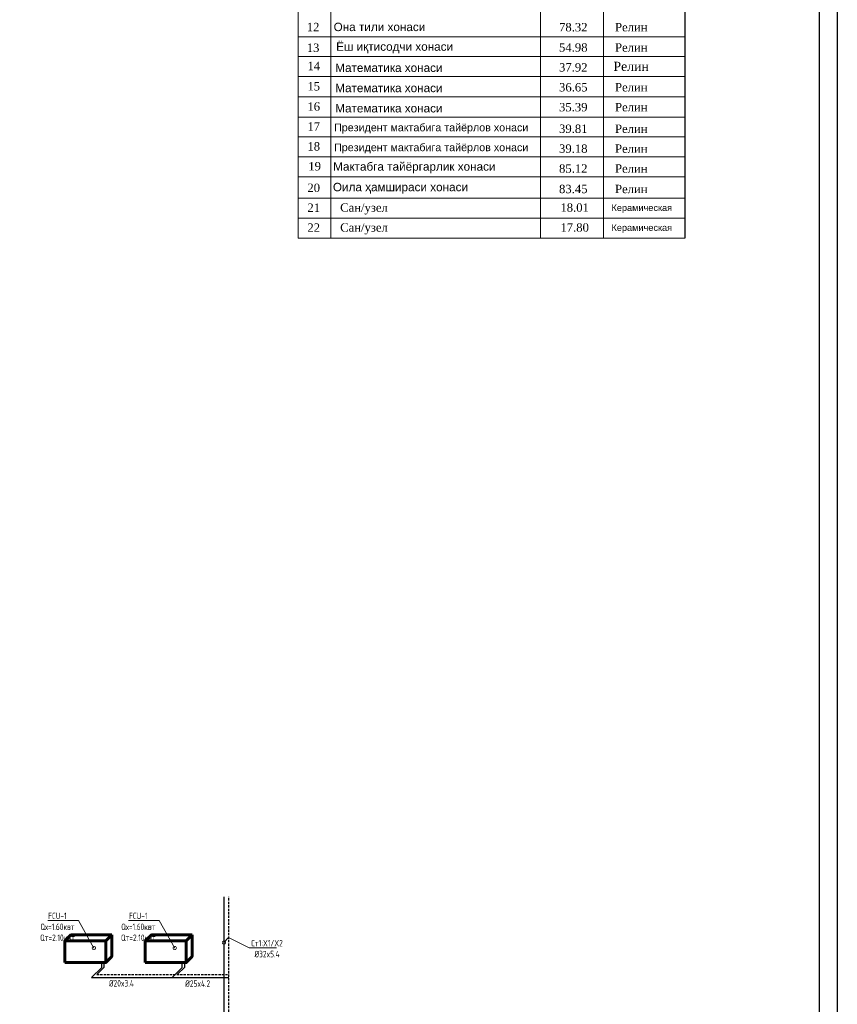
# Model space of a CAD drawing. Header units: inches. Extents: x 8001 to 766003, y -84601 to 563258.
# Tile 59 of 169: x 266685 to 289106, y 295582 to 322594. Entities that reach past the tile are written whole.
import ezdxf
from ezdxf import colors
from ezdxf.entities.mleader import LeaderData, LeaderLine
from ezdxf.math import Vec2, Vec3

# ---------------------------------------------------------------- set-up
doc = ezdxf.new("R2010")
doc.units = ezdxf.units.IN
doc.header["$MEASUREMENT"] = 0
doc.linetypes.add('CONTINOUS', pattern=[0])
doc.linetypes.add('HIDDEN', pattern=[9.525, 6.35, -3.175])
for name, color, linetype, lineweight in [('Fancoil', 4, 'Continuous', 60), ('SGM-M-400-TEXT', 140, 'CONTINOUS', 20), ('SGM-M-500-11-HI-TEXT', 11, 'CONTINOUS', 20), ('SGM-M-700-5-HVAC-WS-CWS-FCU', 32, 'CONTINOUS', 30), ('SGM-M-700-6-HVAC-WS-CWR-FCU', 141, 'HIDDEN', 30), ('ОВ', 250, 'Continuous', 25)]:
    doc.layers.add(name, color=color, linetype=linetype, lineweight=lineweight)
doc.styles.add('676767', font='times.ttf')
doc.styles.add('SGM_MKN', font='romans.shx', dxfattribs={"width": 0.65, "height": 100})
doc.styles.get("Standard").update_dxf_attribs({"font": 'arial.ttf'})

# ---------------------------------------------------------------- blocks, each defined once
blk = doc.blocks.new('flaid 54512')
at = {"layer": 'ОВ', "color": 0, "lineweight": 60}
blk.add_lwpolyline([(1359433, -675694), (1359267, -675861), (1358146, -675861), (1358312, -675694)], close=True, dxfattribs=at)
for points in [[(1359433, -675694), (1359433, -676287)], [(1358146, -675861), (1358146, -676454)], [(1359267, -675861), (1359267, -676454)], [(1359433, -676287), (1359433, -676287), (1359267, -676454), (1358146, -676454)]]:
    blk.add_lwpolyline(points, dxfattribs=at)
blk = doc.blocks.new('_DotSmall')
at = {"color": 0, "linetype": 'ByBlock', "const_width": 0.5}
blk.add_lwpolyline([(-0.0625, 0, 1), (0.0625, 0, 1)], format="xyb", close=True, dxfattribs=at)

msp = doc.modelspace()

# ---------------------------------------------------------------- linework, layer by layer
at = {"lineweight": 13}
for p, q in [((274321.243, 316601.537), (274321.243, 329576.753)), ((275216.593, 317730.195), (275216.593, 329576.753)), ((280964.298, 329576.753), (280964.298, 317730.195)), ((282698.053, 329576.753), (282698.053, 317730.195)), ((274321.243, 322127.39), (280964.298, 322127.39)), ((280964.298, 322127.39), (284921.169, 322127.39)), ((274321.243, 321035.218), (280964.298, 321035.218)), ((274321.243, 321035.218), (280964.298, 321035.218)), ((274321.243, 321035.218), (280964.298, 321035.218)), ((280964.298, 321035.218), (284921.169, 321035.218)), ((280964.298, 321035.218), (284921.169, 321035.218)), ((280964.298, 321035.218), (284921.169, 321035.218)), ((280964.298, 321035.218), (284921.169, 321035.218)), ((274321.243, 320479.63), (280964.298, 320479.63)), ((274321.243, 320479.63), (280964.298, 320479.63)), ((274321.243, 320479.63), (280964.298, 320479.63)), ((280964.298, 320479.63), (284921.169, 320479.63)), ((280964.298, 320479.63), (284921.169, 320479.63)), ((280964.298, 320479.63), (284921.169, 320479.63)), ((274321.243, 319924.041), (280964.298, 319924.041)), ((280964.298, 319924.041), (284921.169, 319924.041)), ((274321.243, 319377.955), (280964.298, 319377.955)), ((280964.298, 319377.955), (284921.169, 319377.955)), ((274321.243, 318831.869), (280964.298, 318831.869)), ((280964.298, 318831.869), (284921.169, 318831.869)), ((274321.243, 318285.784), (284921.169, 318285.784)), ((274321.243, 318285.784), (280964.298, 318285.784)), ((275216.593, 316601.537), (275216.593, 318285.784)), ((280964.298, 318285.784), (280964.298, 316601.537)), ((282698.053, 318285.784), (282698.053, 316601.537)), ((274321.243, 317693.709), (284921.169, 317693.709)), ((274321.243, 317147.623), (284921.169, 317147.623)), ((274321.243, 316601.537), (284921.169, 316601.537))]:
    msp.add_line(p, q, dxfattribs=at)
at = {"color": 0, "lineweight": 13}
msp.add_line((274321.243, 321581.304), (284921.169, 321581.304), dxfattribs=at)
for points in [[(189105.77, 336972.808), (289105.77, 336972.808), (289105.77, 267572.808), (189105.77, 267572.808)], [(191105.77, 336472.808), (288605.77, 336472.808), (288605.77, 268072.808), (191105.77, 268072.808)]]:
    msp.add_lwpolyline(points, close=True)
msp.add_lwpolyline([(284921.169, 329576.753), (284921.169, 316601.537)])
at = {"layer": 'SGM-M-700-5-HVAC-WS-CWS-FCU', "ltscale": 500}
for p, q in [((272296.385, 290341.97, -40), (272296.385, 298533.462, -40)), ((268933.828, 296594.216, -40), (268655.236, 296315.632, -40)), ((268933.828, 296594.217, -40), (268933.828, 296727.608, -40)), ((271140.937, 296594.216, -40), (270862.225, 296315.511, -40)), ((271140.937, 296594.217, -40), (271140.937, 296727.608, -40)), ((268655.236, 296315.632, -40), (272420.786, 296315.63, -40))]:
    msp.add_line(p, q, dxfattribs=at)
at = {"layer": 'SGM-M-700-6-HVAC-WS-CWR-FCU', "ltscale": 10}
for p, q in [((272420.786, 290426.678, -40), (272420.786, 298533.462, -40)), ((268799.97, 296400.364, -40), (272420.786, 296400.338, -40))]:
    msp.add_line(p, q, dxfattribs=at)
at = {"layer": 'SGM-M-700-6-HVAC-WS-CWR-FCU', "ltscale": 50}
for p, q in [((269004.438, 296604.827, -40), (268799.97, 296400.364, -40)), ((269004.438, 296604.827, -40), (269004.438, 296727.609, -40)), ((271211.547, 296604.827, -40), (271007.079, 296400.364, -40)), ((271211.547, 296604.827, -40), (271211.547, 296727.609, -40))]:
    msp.add_line(p, q, dxfattribs=at)

# ---------------------------------------------------------------- block references
at = {"layer": 'Fancoil', "color": 0, "lineweight": 25}
for p in [(-1090223.688, 973181.263, -80), (-1088016.578, 973181.263, -80)]:
    msp.add_blockref('flaid 54512', p, dxfattribs=at)

# ---------------------------------------------------------------- texts
at = {"style": '676767'}
for s, height, p in [('12', 230.001, (274556.433, 322277.848)), ('                                        78.32          ', 230.001, (278000.786, 322273.953)), ('Релин', 230.001, (283010.065, 322273.953)), ('13', 230.001, (274556.433, 321709.38)), ('                                        54.98          ', 230.001, (278000.786, 321718.364)), ('Релин', 230.001, (283010.065, 321718.364)), ('14', 230.001, (274574.074, 321208.514)), ('                                        37.92          ', 230.001, (278000.786, 321172.278)), ('Релин', 249.9996, (282966.872, 321189.508)), ('15', 230.001, (274574.074, 320652.925)), ('                                        36.65          ', 230.001, (278000.786, 320626.192)), ('Релин', 230.001, (283010.065, 320626.192)), ('16', 230.001, (274574.074, 320097.336)), ('                                        35.39         ', 230.001, (278000.786, 320080.107)), ('Релин', 230.001, (283010.065, 320080.107)), ('17', 230.001, (274574.074, 319551.25)), ('                                        39.81         ', 230.001, (278000.786, 319488.032)), ('Релин', 230.001, (283010.065, 319488.032)), ('18', 230.001, (274574.074, 319005.165)), ('                                        39.18       ', 230.001, (278000.786, 318941.946)), ('Релин', 230.001, (283010.065, 318941.946)), ('19', 230.001, (274598.777, 318459.079)), ('                                        85.12         ', 230.001, (278000.786, 318395.86)), ('Релин', 230.001, (283010.065, 318395.86)), ('20', 230.001, (274574.074, 317867.004)), ('                                        83.45       ', 230.001, (278000.786, 317835.198)), ('Релин', 230.001, (283010.065, 317835.198)), ('21', 230.001, (274574.074, 317320.918)), ('Cан/узел', 230.0002, (275473.205, 317325.271)), ('                                        18.01          ', 230.001, (278038.059, 317325.271)), ('22', 230.001, (274574.074, 316774.833)), ('Cан/узел', 230.0002, (275473.205, 316779.185)), ('                                        17.80          ', 230.001, (278038.059, 316779.185))]:
    msp.add_text(s, height=height, dxfattribs=at).set_placement(p)
at = {"color": 0, "attachment_point": 1}
for s, insert, char_height, width in [('Она тили хонаси', (275293.661, 322511.05), 230, 5653.95634), ('Ёш иқтисодчи хонаси', (275363.29, 321971.776), 230, 7213.19918), ('Математика хонаси', (275337.842, 321391.495), 230, 3042.30696), ('Математика хонаси', (275337.842, 320835.907), 230, 3042.30696), ('Математика хонаси', (275337.842, 320280.318), 230, 3042.30696), ('Президент мактабига тайёрлов хонаси', (275306.227, 319743.087), 210, 6077.36562), ('Президент мактабига тайёрлов хонаси', (275306.227, 319197.001), 210, 6077.36562), ('Мактабга тайёргарлик хонаси', (275281.468, 318681.797), 230, 10058.44134)]:
    msp.add_mtext(s, dxfattribs=dict(at, insert=insert, char_height=char_height, width=width))
at = {"color": 5, "insert": (275273.803, 318117.994), "char_height": 230, "width": 8372.42497, "attachment_point": 1}
msp.add_mtext('Оила ҳамшираси хонаси', dxfattribs=at)
at = {"char_height": 179.99908, "width": 1706.53496, "attachment_point": 1}
for insert in [(282913.346, 317525.489), (282913.346, 316979.403)]:
    msp.add_mtext('Керамическая', dxfattribs=dict(at, insert=insert))
at = {"layer": 'SGM-M-500-11-HI-TEXT', "color": 5, "ltscale": 30, "style": 'SGM_MKN', "width": 0.65}
for s, p in [('%%C20x3.4', (269133.892, 296069.19, -40)), ('%%C25x4.2', (271224.535, 296060.719, -40))]:
    msp.add_text(s, height=180, dxfattribs=at).set_placement(p)

# ---------------------------------------------------------------- leaders
at = {"layer": 'SGM-M-400-TEXT', "color": 7, "ltscale": 30, "true_color": 0xffffff}
ml = msp.add_multileader_mtext('Standard', dxfattribs=at)
ml.set_content('\\A1;{\\C255;\\c16777215;FCU-1\\PQх=1.60квт\\PQт=2.10квт}', color=5, style='SGM_MKN')
ml.set_leader_properties(lineweight=18)
ml.set_arrow_properties(name='DOTSMALL')
ml.build(insert=Vec2(0, 0))
ml.multileader.update_dxf_attribs({"text_left_attachment_type": 6, "text_right_attachment_type": 6, "dogleg_length": 0, "arrow_head_size": 180})
ctx = ml.context
ctx.base_point, ctx.char_height, ctx.arrow_head_size, ctx.plane_origin = Vec3(267144.075, 297881.841, -40), 180, 180, Vec3(373941.913, 440922.229, -40)
ctx.left_attachment, ctx.right_attachment, ctx.text_align_type = 6, 6, 1
notes = []
notes.append((ctx, [(1, (1, 1, 0), (268295.79, 297881.841, -40), (-1, 0), 0, [(0, [(268718.439, 297126.674, -40)], 0, [])])]))
ctx.mtext.insert, ctx.mtext.width, ctx.mtext.defined_height, ctx.mtext.alignment, ctx.mtext.flow_direction = Vec3(267719.933, 298097.841, -40), 830.20237, 239.92, 2, 5
ml = msp.add_multileader_mtext('Standard', dxfattribs=at)
ml.set_content('\\A1;{\\C255;\\c16777215;FCU-1\\PQх=1.60квт\\PQт=2.10квт}', color=5, style='SGM_MKN')
ml.set_leader_properties(lineweight=18)
ml.set_arrow_properties(name='DOTSMALL')
ml.build(insert=Vec2(0, 0))
ml.multileader.update_dxf_attribs({"text_left_attachment_type": 6, "text_right_attachment_type": 6, "dogleg_length": 0, "arrow_head_size": 180})
ctx = ml.context
ctx.base_point, ctx.char_height, ctx.arrow_head_size, ctx.plane_origin = Vec3(269361.694, 297881.841, -40), 180, 180, Vec3(376159.532, 440922.229, -40)
ctx.left_attachment, ctx.right_attachment, ctx.text_align_type = 6, 6, 1
notes.append((ctx, [(1, (1, 1, 0), (270513.409, 297881.841, -40), (-1, 0), 0, [(0, [(270936.058, 297126.674, -40)], 0, [])])]))
ctx.mtext.insert, ctx.mtext.width, ctx.mtext.defined_height, ctx.mtext.alignment, ctx.mtext.flow_direction = Vec3(269937.552, 298097.841, -40), 830.20237, 239.92, 2, 5
at = {"layer": 'SGM-M-400-TEXT', "color": 5, "ltscale": 30}
ml = msp.add_multileader_mtext('Standard', dxfattribs=at)
ml.set_content('\\A1;Ст1:X1/X2\\PØ32x5.4', color=5, style='SGM_MKN')
ml.set_leader_properties(lineweight=18)
ml.set_arrow_properties(name='DOTSMALL')
ml.build(insert=Vec2(0, 0))
ml.multileader.update_dxf_attribs({"text_left_attachment_type": 6, "text_right_attachment_type": 6, "dogleg_length": 0, "arrow_head_size": 180})
ctx = ml.context
ctx.base_point, ctx.char_height, ctx.arrow_head_size, ctx.plane_origin = Vec3(272980.849, 297133.653), 180, 180, Vec3(168389.807, 431161.16)
ctx.left_attachment, ctx.right_attachment, ctx.text_align_type = 6, 6, 1
notes.append((ctx, [(0, (1, 1, 0), (272980.849, 297133.653), (1, 0), 0, [(2, [(272285.844, 297275.692), (272410.246, 297415.378)], 0, [])])]))
ctx.mtext.insert, ctx.mtext.width, ctx.mtext.alignment, ctx.mtext.flow_direction = Vec3(273467.563, 297349.653), 1161.58989, 2, 5
for ctx, leaders in notes:
    for number, flags, end, landing, length, lines in leaders:
        leader = LeaderData()
        leader.index, (leader.has_last_leader_line, leader.has_dogleg_vector, leader.attachment_direction) = number, flags
        leader.last_leader_point, leader.dogleg_vector, leader.dogleg_length = Vec3(end), Vec3(landing), length
        for number, points, colour, breaks in lines:
            line = LeaderLine()
            line.index, line.vertices, line.color, line.breaks = number, Vec3.list(points), colors.encode_raw_color(colour), breaks
            leader.lines.append(line)
        ctx.leaders.append(leader)

doc.saveas('drawing.dxf')
